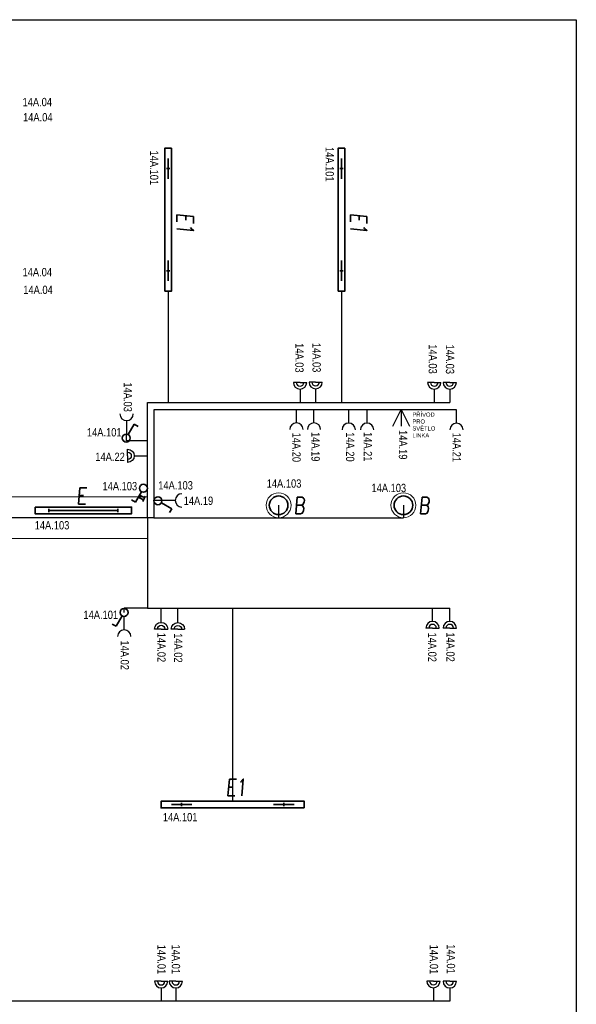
# Model space of a CAD drawing. Header units: millimetres. Extents: x 373037 to 693665, y 214892 to 273272.
# Tile 40 of 56: x 580927 to 587617, y 261431 to 273272. Entities that reach past the tile are written whole.
import ezdxf
from ezdxf.enums import TextEntityAlignment as Align

# ---------------------------------------------------------------- set-up
doc = ezdxf.new("R2010")
doc.units = ezdxf.units.MM
doc.header["$LTSCALE"] = 100
doc.layers.get('0').update_dxf_attribs({"linetype": 'CONTINUOUS'})
for name, color, linetype, lineweight in [('2DE_OBL', 91, 'CONTINUOUS', 35), ('2DE_OBL_L1', 91, 'CONTINUOUS', 35), ('CP_DETAL', 33, 'CONTINUOUS', 18), ('E_SVĚTLA POPIS', 130, 'CONTINUOUS', 30), ('E_VEDENÍ SILNOPROUD', 50, 'CONTINUOUS', 25), ('E_VYPINACE', 170, 'CONTINUOUS', 35), ('E_ZÁSUVKY POPIS', 111, 'CONTINUOUS', 30), ('E_ZÁSUVKY-DVOJITE', 7, 'CONTINUOUS', 30), ('E_ZÁSUVKY.OST.+VYVODY', 11, 'CONTINUOUS', 30), ('E_ŽLABY', 40, 'CONTINUOUS', 15), ('U1 LIGHTING', 10, 'CONTINUOUS', 35)]:
    doc.layers.add(name, color=color, linetype=linetype, lineweight=lineweight)
for name, color, linetype in [('E_RÁM', 253, 'CONTINUOUS'), ('PRIPOJKA 230V', 1, 'CONTINUOUS'), ('ŽLAB', 7, 'CONTINUOUS')]:
    doc.layers.add(name, color=color, linetype=linetype)
doc.styles.add('CP_ATTR', font='ROMANS.SHX')
doc.styles.add('CS-ROMANS', font='romans.shx', dxfattribs={"width": 0.75, "oblique": 5})
doc.styles.get("Standard").update_dxf_attribs({"font": 'arial.ttf'})

# ---------------------------------------------------------------- blocks, each defined once
blk = doc.blocks.new('A$C3423193F')
at = {"color": 1, "linetype": 'ByBlock'}
for p, q in [((80, 240), (0, 240)), ((80, 240), (160, 240)), ((80, 160), (80, 0))]:
    blk.add_line(p, q, dxfattribs=at)
for radius in [80, 45.2]:
    blk.add_arc((80, 240), radius, 180, 0, dxfattribs=at)
blk = doc.blocks.new('zasuvka_jednoducha')
at = {"color": 1, "lineweight": 30}
blk.add_line((19281, 12983), (19281, 13143), dxfattribs=at)
blk.add_arc((19281, 12903), 80, 0, 180, dxfattribs=at)
blk = doc.blocks.new('E')
at = {"layer": 'U1 LIGHTING', "style": 'CS-ROMANS', "oblique": 5, "width": 0.75}
blk.add_text('E', height=200, dxfattribs=at).set_placement((229480, 21709))
blk = doc.blocks.new('*U28', base_point=(57391, -22719))
at = {"lineweight": 30, "ltscale": 0.1}
for p, q in [((57291, -22519), (57391, -22719)), ((57391, -22719), (57391, -22519)), ((57391, -22719), (57491, -22519))]:
    blk.add_line(p, q, dxfattribs=at)
blk = doc.blocks.new('pripojka 230V')
at = {"layer": 'PRIPOJKA 230V', "color": 1, "xscale": -1}
blk.add_blockref('*U28', (0, -2, -40), dxfattribs=at)
blk = doc.blocks.new('*U30')
at = {"color": 0, "linetype": 'ByBlock'}
for p, q in [((24, 249.57), (96, 374.28)), ((96, 374.28), (143.56, 346.82))]:
    blk.add_line(p, q, dxfattribs=at)
blk.add_circle((0, 208), 48, dxfattribs=at)
blk = doc.blocks.new('prepinas-svetel-jednoduchy')
at = {"layer": 'E_VYPINACE', "rotation": 89.99999999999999}
blk.add_blockref('*U30', (208, 2), dxfattribs=at)
blk = doc.blocks.new('*U24')
at = {"color": 0, "linetype": 'ByBlock'}
for p, q in [((24, 249.57), (96, 374.28)), ((96, 374.28), (143.56, 346.82))]:
    blk.add_line(p, q, dxfattribs=at)
blk.add_circle((0, 208), 48, dxfattribs=at)
blk = doc.blocks.new('tlacitko_prepinac_svetla')
at = {"layer": 'E_VYPINACE'}
for points in [[(16875, 8774), (16940, 8744)], [(16888, 8798), (16951, 8769)], [(16930, 8722), (16960, 8787)]]:
    blk.add_lwpolyline(points, dxfattribs=at)
at = {"layer": 'E_VYPINACE', "rotation": 180}
blk.add_blockref('*U24', (16937, 9090), dxfattribs=at)
blk = doc.blocks.new('2DELLI009_CZ')
for p, q in [((-0.5, 0.1), (-0.5, -0.1)), ((-0.5, 0), (0.5, 0)), ((0.5, 0.1), (0.5, -0.1))]:
    blk.add_line(p, q)
blk.add_lwpolyline([(-0.7, 0.2), (0.7, 0.2), (0.7, -0.2), (-0.7, -0.2)], close=True)
at = {"linetype": 'ByBlock', "style": 'CP_ATTR', "flags": 9}
for tag, p in [('NAME', (-0.092, -0.018)), ('GROUP', (-0.092, -0.018)), ('NUMBER', (-0.092, -0.018)), ('PRODUCER', (-0.092, -0.018)), ('ARTICLE', (-0.092, -0.018)), ('CHARACTER', (-0.092, -0.018)), ('VOLTAGE', (-0.092, -0.019)), ('WEIGHT', (-0.092, -0.018)), ('OTHER', (-0.092, -0.018)), ('PRODUCT-TYPE', (-0.092, -0.019)), ('ORDER-NO', (-0.092, -0.019)), ('POWER', (-0.092, -0.019))]:
    blk.add_attdef(tag, text='', height=0.00005, dxfattribs=at).set_placement(p, align=Align.MIDDLE_LEFT)
blk = doc.blocks.new('2DELLI018_CZ')
for p, q in [((-0.5, 0.1), (-0.5, -0.1)), ((0.5, 0.1), (0.5, -0.1)), ((-0.6, 0), (-0.4, 0)), ((0.4, 0), (0.6, 0))]:
    blk.add_line(p, q)
blk.add_lwpolyline([(-0.7, 0.2), (0.7, 0.2), (0.7, -0.2), (-0.7, -0.2)], close=True)
at = {"linetype": 'ByBlock', "style": 'CP_ATTR', "flags": 9}
for tag, p in [('NAME', (-0.0919, -0.0183)), ('NUMBER', (-0.0919, -0.0185)), ('CHARACTER', (-0.0919, -0.0184)), ('PRODUCT-TYPE', (-0.0919, -0.0186)), ('ORDER-NO', (-0.0919, -0.0187)), ('OTHER', (-0.0918, -0.0183)), ('PRODUCER', (-0.0917, -0.0183)), ('ARTICLE', (-0.0916, -0.0183)), ('VOLTAGE', (-0.0916, -0.0185)), ('GROUP', (-0.0915, -0.0185)), ('WEIGHT', (-0.0915, -0.0184)), ('POWER', (-0.0915, -0.0187))]:
    blk.add_attdef(tag, text='', height=0.00005, dxfattribs=at).set_placement(p, align=Align.MIDDLE_LEFT)
blk = doc.blocks.new('E1')
at = {"layer": 'U1 LIGHTING', "style": 'CS-ROMANS', "oblique": 5, "width": 0.75}
blk.add_text('E1', height=200, dxfattribs=at).set_placement((229480, 21709))
blk = doc.blocks.new('2DELPH010_CZ')
blk.add_ellipse((0, 0), major_axis=(-0.053, 0.053), ratio=1, start_param=3.926991, end_param=10.210176)
at = {"layer": 'CP_DETAL'}
blk.add_ellipse((0, 0), major_axis=(-0.0707, 0.0707), ratio=1, start_param=3.926991, end_param=10.210176, dxfattribs=at)
at = {"linetype": 'ByBlock', "style": 'CP_ATTR', "flags": 9}
for tag in ['NAME', 'GROUP', 'NUMBER', 'PRODUCER', 'ARTICLE', 'PRODUCT-TYPE', 'ORDER-NO', 'CHARACTER', 'POWER', 'VOLTAGE', 'WEIGHT', 'OTHER']:
    blk.add_attdef(tag, text='', height=0.00000005, dxfattribs=at).set_placement((-0.0001, 0), align=Align.MIDDLE_LEFT)
blk = doc.blocks.new('B')
at = {"layer": 'U1 LIGHTING', "style": 'CS-ROMANS', "oblique": 5, "width": 0.75}
blk.add_text('B', height=200, dxfattribs=at).set_placement((229480, 21709))
blk = doc.blocks.new('*U79')
for p, q in [((0, -250), (0, 250)), ((0, 250), (6662.5, 250)), ((6662.5, 250), (6662.5, -250)), ((6662.5, -250), (0, -250))]:
    blk.add_line(p, q)
at = {"style": 'CP_ATTR', "flags": 9}
for tag in ['NAME', 'PRODUCER', 'PRODUCT-TYPE', 'ARTICLE', 'FLOW', 'NUMBER', 'SYSTEM', 'FORM', 'SIZE', 'OTHER']:
    blk.add_attdef(tag, (0, 0), '', height=0.0001, dxfattribs=at)

msp = doc.modelspace()

# ---------------------------------------------------------------- linework, layer by layer
at = {"layer": 'E_RÁM', "color": 252, "true_color": 0x939598}
msp.add_lwpolyline([(587617, 249592), (561037, 249592), (561037, 273272), (587617, 273272)], close=True, dxfattribs=at)
at = {"layer": 'E_VEDENÍ SILNOPROUD'}
for p, q in [((582710, 270007), (582710, 268670)), ((584794, 270007), (584794, 268670)), ((582464, 267282), (582464, 268670)), ((582464, 268670), (586096, 268670)), ((586177, 268581), (582539, 268581)), ((582539, 268581), (582539, 267282)), ((582212, 268207), (582212, 268290)), ((582464, 268207), (582212, 268207)), ((582635, 267491), (582539, 267491)), ((584039, 267432), (584039, 267282)), ((585539, 267432), (585539, 267282)), ((582539, 267282), (567001, 267282)), ((582464, 267282), (582464, 266195)), ((582539, 267282), (585539, 267282)), ((582464, 266195), (582181, 266195)), ((582181, 266144), (582181, 266195)), ((582464, 266195), (586096, 266195)), ((583487, 263872), (583487, 266195)), ((586096, 261470), (580827, 261470))]:
    msp.add_line(p, q, dxfattribs=at)

# ---------------------------------------------------------------- block references
at = {"rotation": 270}
for p in [(561108, 500429), (563192, 500429)]:
    msp.add_blockref('E1', p, dxfattribs=at)
msp.add_blockref('E1', (353924, 242230))
at = {"layer": '2DE_OBL', "xscale": 1228.571428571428, "yscale": 200, "zscale": 1000}
for p, rotation in [((582710, 270867), 89.99999999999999), ((584794, 270867), 89.99999999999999), ((583487, 263832), 180)]:
    msp.add_blockref('2DELLI018_CZ', p, dxfattribs=dict(at, rotation=rotation))
at = {"layer": '2DE_OBL', "xscale": 1500, "yscale": 1500, "zscale": 252.5252525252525}
for p in [(584039, 267432), (585539, 267432)]:
    msp.add_blockref('2DELPH010_CZ', p, dxfattribs=at)
at = {"layer": '2DE_OBL_L1', "xscale": 828.5714285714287, "yscale": 200, "zscale": 1000}
msp.add_blockref('2DELLI009_CZ', (581691, 267371), dxfattribs=at)
at = {"layer": 'E_VYPINACE'}
for p, rotation in [((582206, 268240), 270), ((582183, 266143), 89.99999999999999)]:
    msp.add_blockref('prepinas-svetel-jednoduchy', p, dxfattribs=dict(at, rotation=rotation))
at = {"layer": 'E_ZÁSUVKY-DVOJITE'}
for p in [(584216, 268670), (584404, 268673), (585829, 268670), (586016, 268670), (582547, 261468), (582723, 261468), (585819, 261470), (586016, 261467)]:
    msp.add_blockref('A$C3423193F', p, dxfattribs=at)
at = {"layer": 'E_ZÁSUVKY-DVOJITE', "xscale": -1}
for p, rotation in [((582463, 268107), 90), ((582547, 266184), 180), ((582748, 266182), 180)]:
    msp.add_blockref('A$C3423193F', p, dxfattribs=dict(at, rotation=rotation))
at = {"layer": 'E_ZÁSUVKY-DVOJITE', "rotation": 180}
for p in [(585969, 266195), (586176, 266195)]:
    msp.add_blockref('A$C3423193F', p, dxfattribs=at)
at = {"layer": 'E_ZÁSUVKY.OST.+VYVODY', "color": 1}
for name, p in [('zasuvka_jednoducha', (564972, 255440)), ('zasuvka_jednoducha', (565183, 255439)), ('zasuvka_jednoducha', (565600, 255438)), ('zasuvka_jednoducha', (565821, 255438)), ('zasuvka_jednoducha', (566896, 255437)), ('tlacitko_prepinac_svetla', (565476, 258755)), ('zasuvka_jednoducha', (562902, 252951))]:
    msp.add_blockref(name, p, dxfattribs=at)
at = {"layer": 'E_ZÁSUVKY.OST.+VYVODY', "rotation": 180}
msp.add_blockref('pripojka 230V', (585511, 268582), dxfattribs=at)
at = {"layer": 'E_ZÁSUVKY.OST.+VYVODY', "color": 1}
for p, rotation in [((601493, 281433), 180), ((595779, 248210), 89.99999999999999)]:
    msp.add_blockref('zasuvka_jednoducha', p, dxfattribs=dict(at, rotation=rotation))
at = {"layer": 'E_ŽLABY'}
for name, p in [('*U79', (575802, 267282)), ('B', (354739, 245620)), ('B', (356239, 245620))]:
    msp.add_blockref(name, p, dxfattribs=at)
at = {"layer": 'U1 LIGHTING'}
msp.add_blockref('E', (352128, 245735), dxfattribs=at)
at = {"layer": 'ŽLAB', "rotation": 180}
msp.add_blockref('prepinas-svetel-jednoduchy', (582588, 267489), dxfattribs=at)

# ---------------------------------------------------------------- texts
at = {"layer": 'E_SVĚTLA POPIS', "width": 0.8}
for p in [(582493, 271699), (584603, 271741)]:
    msp.add_text('14A.101', height=100, rotation=270, dxfattribs=at).set_placement(p)
for s, p in [('14A.101', (581735, 268260)), ('14A.103', (583896, 267644)), ('14A.103', (581922, 267612)), ('14A.103', (582592, 267622)), ('14A.103', (585155, 267591)), ('14A.103', (581107, 267142)), ('14A.101', (581693, 266065)), ('14A.101', (582647, 263631))]:
    msp.add_text(s, height=100, dxfattribs=at).set_placement(p)
at = {"layer": 'E_ZÁSUVKY POPIS', "width": 0.8}
for s, p in [('14A.04', (580961, 272232)), ('14A.04', (580967, 272049)), ('14A.04', (580961, 270186)), ('14A.04', (580970, 269973)), ('14A.22', (581836, 267965)), ('14A.19', (582898, 267437))]:
    msp.add_text(s, height=100, dxfattribs=at).set_placement(p)
for s, p in [('14A.03', (584239, 269382)), ('14A.03', (584446, 269385)), ('14A.03', (585842, 269368)), ('14A.03', (586049, 269365)), ('14A.03', (582177, 268910)), ('14A.20', (584204, 268306)), ('14A.19', (584433, 268313)), ('14A.20', (584849, 268311)), ('14A.21', (585062, 268313)), ('14A.19', (585484, 268337)), ('14A.21', (586129, 268306)), ('14A.02', (582581, 265899)), ('14A.02', (582782, 265894)), ('14A.02', (585836, 265902)), ('14A.02', (586054, 265904)), ('14A.02', (582140, 265806)), ('14A.01', (582582, 262147)), ('14A.01', (582755, 262149)), ('14A.01', (585856, 262147)), ('14A.01', (586060, 262152))]:
    msp.add_text(s, height=100, rotation=270, dxfattribs=at).set_placement(p)
at = {"layer": 'E_ZÁSUVKY POPIS', "insert": (585647, 268548), "char_height": 50, "attachment_point": 1}
msp.add_mtext_dynamic_manual_height_columns('PŘÍVOD PRO SVĚTLO\\PLINKA', width=210, gutter_width=12.5, heights=[0], dxfattribs=at)

doc.saveas('drawing.dxf')
